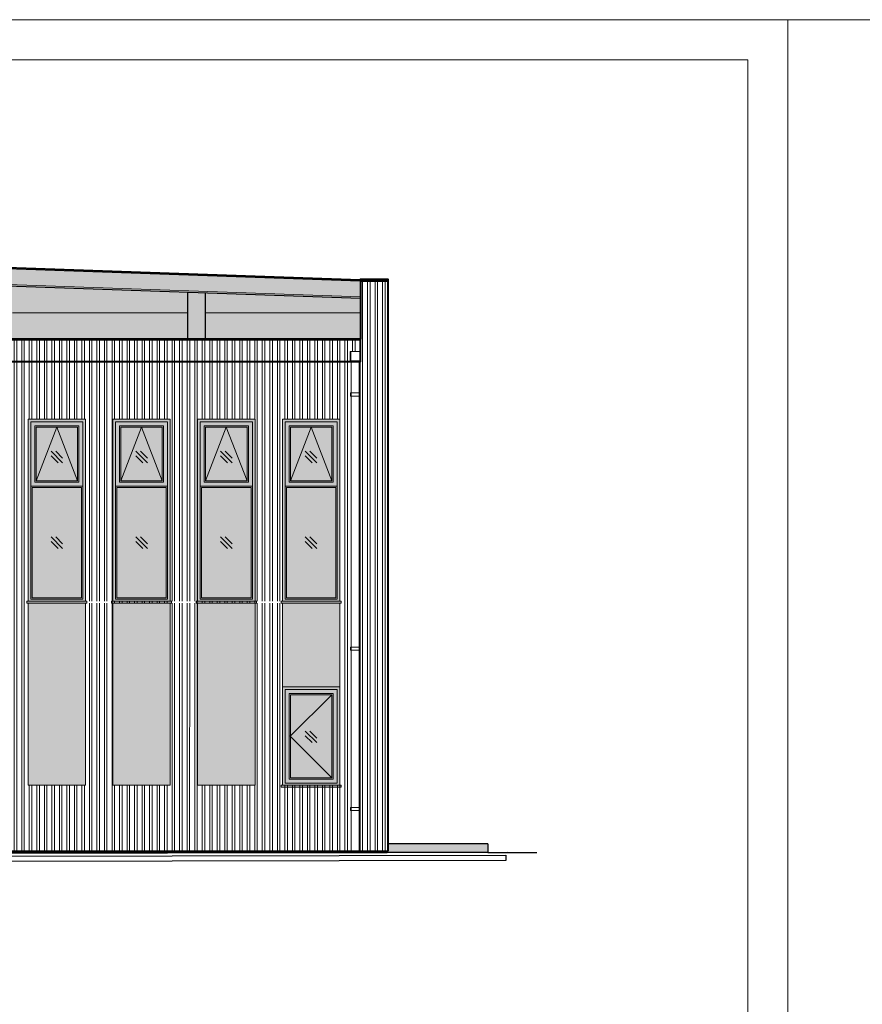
# Model space of a CAD drawing. Extents: x 4615668 to 9294084, y 5331114 to 10688993.
# Tile 8 of 181: x 4648862 to 4650123, y 5332588 to 5334062. Entities that reach past the tile are written whole.
import ezdxf
from ezdxf.lldxf.tags import DXFTag

# ---------------------------------------------------------------- set-up
doc = ezdxf.new("R2010")
doc.units = 0
doc.header["$MEASUREMENT"] = 0
for name, color, linetype, lineweight in [('balustrada', 252, 'Continuous', 5), ('hatch', 253, 'Continuous', 0), ('więźba_w', 33, 'Continuous', 5)]:
    doc.layers.add(name, color=color, linetype=linetype, lineweight=lineweight)
for name, color, linetype in [('kreskowanie', 253, 'Continuous'), ('sciany', 1, 'Continuous'), ('STOLARKA', 4, 'Continuous')]:
    doc.layers.add(name, color=color, linetype=linetype)
tags = doc.linetypes.add('DASH', pattern=[15, 10, -5]).pattern_tags.tags
tags[6:7] = [DXFTag(74, 4), DXFTag(75, 0), DXFTag(340, '0'), DXFTag(46, 0.0), DXFTag(50, 0.0), DXFTag(44, 0.0), DXFTag(45, 0.0)]
tags[4:5] = [DXFTag(74, 4), DXFTag(75, 0), DXFTag(340, '0'), DXFTag(46, 0.0), DXFTag(50, 0.0), DXFTag(44, 0.0), DXFTag(45, 0.0)]

msp = doc.modelspace()

# ---------------------------------------------------------------- hatches: boundary and pattern name
at = {"layer": 'hatch', "lineweight": 0, "ltscale": 40}
h = msp.add_hatch(color=252, dxfattribs=at)
h.dxf.hatch_style = 1
h.paths.add_polyline_path([(4649413.224, 5333671.291), (4649413.224, 5333673.291), (4649371.224, 5333673.291), (4649371.224, 5333671.291)])
h.paths.add_polyline_path([(4647704.22, 5333729.592), (4647704.22, 5333731.592), (4647662.22, 5333731.592), (4647662.22, 5333729.592)])
h = msp.add_hatch(color=252, dxfattribs=at)
h.dxf.hatch_style = 1
h.paths.add_polyline_path([(4647703.72, 5333729.592), (4647703.72, 5333703.575), (4647954.22, 5333694.815), (4647954.22, 5333584.601), (4647981.22, 5333584.601), (4647981.22, 5333693.87), (4648224.22, 5333685.372), (4648224.22, 5333584.601), (4648251.22, 5333584.601), (4648251.22, 5333684.428), (4648524.22, 5333674.88), (4648524.22, 5333584.601), (4648551.22, 5333584.601), (4648551.22, 5333673.935), (4648824.22, 5333664.388), (4648824.22, 5333584.601), (4648851.22, 5333584.601), (4648851.22, 5333663.443), (4649113.195, 5333654.281), (4649113.195, 5333584.598), (4649140.195, 5333584.598), (4649140.195, 5333653.337), (4649371.726, 5333645.24), (4649371.726, 5333671.291), (4649371.224, 5333671.291), (4647704.22, 5333729.592)])
h = msp.add_hatch(color=252, dxfattribs=at)
h.dxf.hatch_style = 1
h.paths.add_polyline_path([(4647704.22, 5333731.592), (4649371.224, 5333673.291), (4649371.224, 5333671.291), (4647704.22, 5333729.592)])
h = msp.add_hatch(color=251, dxfattribs=at)
h.dxf.hatch_style = 1
h.paths.add_polyline_path([(4647954.22, 5333694.815), (4647703.72, 5333703.575), (4647703.72, 5333623.337), (4647954.22, 5333623.337)])
h.paths.add_polyline_path([(4648224.22, 5333685.372), (4647981.22, 5333693.87), (4647981.22, 5333623.337), (4648224.22, 5333623.337)])
h.paths.add_polyline_path([(4648524.22, 5333674.88), (4648251.22, 5333684.428), (4648251.22, 5333623.337), (4648524.22, 5333623.337)])
h.paths.add_polyline_path([(4648824.22, 5333664.388), (4648551.22, 5333673.935), (4648551.22, 5333623.337), (4648824.22, 5333623.337)])
h.paths.add_polyline_path([(4649113.195, 5333654.281), (4648851.22, 5333663.443), (4648851.22, 5333623.337), (4649113.195, 5333623.337)])
h.paths.add_polyline_path([(4649371.726, 5333645.24), (4649140.195, 5333653.337), (4649140.195, 5333623.337), (4649371.724, 5333623.337)])
h = msp.add_hatch(color=251, dxfattribs=at)
h.dxf.hatch_style = 1
h.paths.add_polyline_path([(4647703.72, 5333623.337), (4647703.72, 5333583.915), (4649371.72, 5333583.915), (4649371.724, 5333623.337), (4649140.195, 5333623.337), (4649140.195, 5333584.598), (4649113.195, 5333584.598), (4649113.195, 5333623.337), (4648851.22, 5333623.337), (4648851.22, 5333584.601), (4648824.22, 5333584.601), (4648824.22, 5333623.337), (4648551.22, 5333623.337), (4648551.22, 5333584.601), (4648524.22, 5333584.601), (4648524.22, 5333623.337), (4648251.22, 5333623.337), (4648251.22, 5333584.601), (4648224.22, 5333584.601), (4648224.22, 5333623.337), (4647981.22, 5333623.337), (4647981.22, 5333584.601), (4647954.22, 5333584.601), (4647954.22, 5333623.337)])
at = {"layer": 'hatch', "lineweight": 0, "ltscale": 40, "transparency": 33554559}
h = msp.add_hatch(color=251, dxfattribs=at)
h.dxf.hatch_style = 1
h.paths.add_polyline_path([(4648960.47, 5333464.238), (4648960.47, 5333454.238), (4648884.464, 5333454.238), (4648884.464, 5332916.592), (4648874.465, 5332916.592), (4648874.47, 5333464.238)])
at = {"layer": 'hatch', "lineweight": 0, "ltscale": 40}
h = msp.add_hatch(color=8, dxfattribs=at)
h.dxf.hatch_style = 1
h.paths.add_polyline_path([(4648874.47, 5333192.094), (4648960.47, 5333192.094), (4648960.47, 5333464.238), (4648874.47, 5333464.238)])
h.paths.add_polyline_path([(4648880.47, 5333197.094), (4648954.47, 5333197.094), (4648954.47, 5333362.238), (4648880.47, 5333362.238)], flags=16)
h.paths.add_polyline_path([(4648886.47, 5333372.238), (4648948.47, 5333372.238), (4648948.47, 5333452.187), (4648886.47, 5333452.187)], flags=16)
at = {"layer": 'hatch', "lineweight": 0, "ltscale": 40, "transparency": 33554559}
h = msp.add_hatch(color=251, dxfattribs=at)
h.dxf.hatch_style = 1
h.paths.add_polyline_path([(4649087.303, 5333464.238), (4649087.303, 5333454.238), (4649011.298, 5333454.238), (4649011.298, 5332916.592), (4649001.298, 5332916.592), (4649001.303, 5333464.238)])
at = {"layer": 'hatch', "lineweight": 0, "ltscale": 40}
h = msp.add_hatch(color=8, dxfattribs=at)
h.dxf.hatch_style = 1
h.paths.add_polyline_path([(4649001.303, 5333192.094), (4649087.303, 5333192.094), (4649087.303, 5333464.238), (4649001.303, 5333464.238)])
h.paths.add_polyline_path([(4649007.303, 5333197.094), (4649081.303, 5333197.094), (4649081.303, 5333362.238), (4649007.303, 5333362.238)], flags=16)
h.paths.add_polyline_path([(4649013.303, 5333372.238), (4649075.303, 5333372.238), (4649075.303, 5333452.187), (4649013.303, 5333452.187)], flags=16)
at = {"layer": 'hatch', "lineweight": 0, "ltscale": 40, "transparency": 33554559}
h = msp.add_hatch(color=251, dxfattribs=at)
h.dxf.hatch_style = 1
h.paths.add_polyline_path([(4649214.136, 5333464.238), (4649214.136, 5333454.238), (4649138.131, 5333454.238), (4649138.131, 5332916.592), (4649128.131, 5332916.592), (4649128.136, 5333464.238)])
at = {"layer": 'hatch', "lineweight": 0, "ltscale": 40}
h = msp.add_hatch(color=8, dxfattribs=at)
h.dxf.hatch_style = 1
h.paths.add_polyline_path([(4649128.136, 5333192.094), (4649214.136, 5333192.094), (4649214.136, 5333464.238), (4649128.136, 5333464.238)])
h.paths.add_polyline_path([(4649134.136, 5333197.094), (4649208.136, 5333197.094), (4649208.136, 5333362.238), (4649134.136, 5333362.238)], flags=16)
h.paths.add_polyline_path([(4649140.136, 5333372.238), (4649202.136, 5333372.238), (4649202.136, 5333452.187), (4649140.136, 5333452.187)], flags=16)
at = {"layer": 'hatch', "lineweight": 0, "ltscale": 40, "transparency": 33554559}
h = msp.add_hatch(color=251, dxfattribs=at)
h.dxf.hatch_style = 1
h.paths.add_polyline_path([(4649340.97, 5333464.238), (4649340.97, 5333454.238), (4649264.964, 5333454.238), (4649264.964, 5332916.592), (4649254.965, 5332916.592), (4649254.97, 5333464.238)])
at = {"layer": 'hatch', "lineweight": 0, "ltscale": 40}
h = msp.add_hatch(color=8, dxfattribs=at)
h.dxf.hatch_style = 1
h.paths.add_polyline_path([(4649254.97, 5333192.094), (4649340.97, 5333192.094), (4649340.97, 5333464.238), (4649254.97, 5333464.238)])
h.paths.add_polyline_path([(4649260.97, 5333197.094), (4649334.97, 5333197.094), (4649334.97, 5333362.238), (4649260.97, 5333362.238)], flags=16)
h.paths.add_polyline_path([(4649266.97, 5333372.238), (4649328.97, 5333372.238), (4649328.97, 5333452.187), (4649266.97, 5333452.187)], flags=16)
h = msp.add_hatch(color=8, dxfattribs=at)
h.dxf.hatch_style = 1
h.paths.add_polyline_path([(4649252.97, 5332913.592), (4649342.97, 5332913.592), (4649342.97, 5332916.592), (4649252.97, 5332916.592)])
h.paths.add_polyline_path([(4648586.074, 5332913.592), (4648676.15, 5332913.592), (4648676.15, 5332916.592), (4648586.074, 5332916.592)])
h.paths.add_polyline_path([(4648712.97, 5332913.592), (4648802.97, 5332913.592), (4648802.97, 5332916.592), (4648712.97, 5332916.592)])
h.paths.add_polyline_path([(4649252.97, 5333189.094), (4649342.97, 5333189.094), (4649342.97, 5333192.094), (4649252.97, 5333192.094)])
h.paths.add_polyline_path([(4649126.136, 5333189.094), (4649216.136, 5333189.094), (4649216.136, 5333192.094), (4649126.136, 5333192.094)])
h.paths.add_polyline_path([(4648999.303, 5333189.094), (4649089.303, 5333189.094), (4649089.303, 5333192.094), (4648999.303, 5333192.094)])
h.paths.add_polyline_path([(4648872.47, 5333189.094), (4648962.47, 5333189.094), (4648962.47, 5333192.094), (4648872.47, 5333192.094)])
h.paths.add_polyline_path([(4648112.97, 5333189.094), (4648202.97, 5333189.094), (4648202.97, 5333192.094), (4648112.97, 5333192.094)])
h.paths.add_polyline_path([(4647986.136, 5333189.094), (4648076.136, 5333189.094), (4648076.136, 5333192.094), (4647986.136, 5333192.094)])
h.paths.add_polyline_path([(4647732.47, 5333189.094), (4647822.47, 5333189.094), (4647822.47, 5333192.094), (4647732.47, 5333192.094)])
h.paths.add_polyline_path([(4647859.303, 5333189.094), (4647949.303, 5333189.094), (4647949.303, 5333192.094), (4647859.303, 5333192.094)])
h.paths.add_polyline_path([(4647732.47, 5332913.592), (4647822.546, 5332913.592), (4647822.546, 5332916.592), (4647732.47, 5332916.592)])
h.paths.add_polyline_path([(4648112.97, 5332913.592), (4648202.97, 5332913.592), (4648202.97, 5332916.592), (4648112.97, 5332916.592)])
h.paths.add_polyline_path([(4647986.462, 5332913.592), (4648076.136, 5332913.592), (4648076.136, 5332916.592), (4647986.462, 5332916.592)])
h.paths.add_polyline_path([(4647859.303, 5332913.592), (4647949.379, 5332913.592), (4647949.379, 5332916.592), (4647859.303, 5332916.592)])
h = msp.add_hatch(color=8, dxfattribs=at)
h.dxf.hatch_style = 1
h.paths.add_polyline_path([(4649214.136, 5333189.094), (4649128.136, 5333189.094), (4649128.136, 5332916.592), (4649214.136, 5332916.592)])
h.paths.add_polyline_path([(4649001.303, 5332916.592), (4649087.303, 5332916.592), (4649087.303, 5333189.094), (4649001.303, 5333189.094)])
h.paths.add_polyline_path([(4648960.47, 5333189.094), (4648874.47, 5333189.094), (4648874.47, 5332916.592), (4648960.47, 5332916.592)])
h = msp.add_hatch(color=8, dxfattribs=at)
h.dxf.hatch_style = 1
h.paths.add_polyline_path([(4649254.97, 5333189.094), (4649340.97, 5333189.094), (4649340.97, 5332916.592), (4649254.97, 5332916.592)])
h.paths.add_polyline_path([(4649266.97, 5332927.592), (4649328.97, 5332927.592), (4649328.97, 5333051.542), (4649266.97, 5333051.542)], flags=16)
h = msp.add_hatch(color=252, dxfattribs=at)
h.dxf.hatch_style = 1
h.paths.add_polyline_path([(4649562.72, 5332828.592), (4649412.72, 5332828.592), (4649412.72, 5332817.589), (4649411.72, 5332817.589), (4649411.72, 5332815.582), (4649562.72, 5332815.508)])
h.paths.add_polyline_path([(4649411.72, 5332817.589), (4649370.22, 5332817.589), (4649370.22, 5332815.582), (4649411.72, 5332815.582)])
h.paths.add_polyline_path([(4647705.22, 5332817.589), (4647663.72, 5332817.589), (4647663.72, 5332815.582), (4647705.22, 5332815.582)])
h = msp.add_hatch(color=252, dxfattribs=at)
h.dxf.hatch_style = 1
h.paths.add_polyline_path([(4647717.22, 5332817.589), (4649358.22, 5332817.589), (4649358.22, 5332815.582), (4647717.22, 5332815.582)])
at = {"layer": 'STOLARKA', "lineweight": 0, "ltscale": 40, "true_color": 0xbdffff, "transparency": 33554534}
h = msp.add_hatch(color=131, dxfattribs=at)
h.dxf.hatch_style = 1
h.set_gradient(color1=(132, 132, 132), name='CURVED')
h.paths.add_polyline_path([(4648886.47, 5333372.238), (4648948.47, 5333372.238), (4648948.47, 5333452.187), (4648886.47, 5333452.187)])
h.paths.add_polyline_path([(4649013.303, 5333372.238), (4649075.303, 5333372.238), (4649075.303, 5333452.187), (4649013.303, 5333452.187)])
h.paths.add_polyline_path([(4649140.136, 5333372.238), (4649202.136, 5333372.238), (4649202.136, 5333452.187), (4649140.136, 5333452.187)])
h.paths.add_polyline_path([(4649266.97, 5333372.238), (4649328.97, 5333372.238), (4649328.97, 5333452.187), (4649266.97, 5333452.187)])
h.paths.add_polyline_path([(4648126.97, 5333372.238), (4648188.97, 5333372.238), (4648188.97, 5333452.187), (4648126.97, 5333452.187)])
h.paths.add_polyline_path([(4648000.136, 5333372.238), (4648062.136, 5333372.238), (4648062.136, 5333452.187), (4648000.136, 5333452.187)])
h.paths.add_polyline_path([(4647873.303, 5333372.238), (4647935.303, 5333372.238), (4647935.303, 5333452.187), (4647873.303, 5333452.187)])
h.paths.add_polyline_path([(4647746.47, 5333372.238), (4647808.47, 5333372.238), (4647808.47, 5333452.187), (4647746.47, 5333452.187)])
h.paths.add_polyline_path([(4647746.47, 5332927.592), (4647808.546, 5332927.592), (4647808.546, 5333051.542), (4647746.47, 5333051.542)])
h.paths.add_polyline_path([(4647873.303, 5332927.592), (4647935.379, 5332927.592), (4647935.379, 5333051.542), (4647873.303, 5333051.542)])
h.paths.add_polyline_path([(4648000.462, 5332927.592), (4648062.136, 5332927.592), (4648062.136, 5333051.542), (4648000.462, 5333051.542)])
h.paths.add_polyline_path([(4648126.97, 5332927.592), (4648188.97, 5332927.592), (4648188.97, 5333051.542), (4648126.97, 5333051.542)])
h.paths.add_polyline_path([(4648120.97, 5333197.094), (4648194.97, 5333197.094), (4648194.97, 5333362.238), (4648120.97, 5333362.238)])
h.paths.add_polyline_path([(4647994.136, 5333197.094), (4648068.136, 5333197.094), (4648068.136, 5333362.238), (4647994.136, 5333362.238)])
h.paths.add_polyline_path([(4647867.303, 5333197.094), (4647941.303, 5333197.094), (4647941.303, 5333362.238), (4647867.303, 5333362.238)])
h.paths.add_polyline_path([(4647740.47, 5333197.094), (4647814.47, 5333197.094), (4647814.47, 5333362.238), (4647740.47, 5333362.238)])
h.paths.add_polyline_path([(4648726.97, 5332927.592), (4648788.97, 5332927.592), (4648788.97, 5333051.542), (4648726.97, 5333051.542)])
h.paths.add_polyline_path([(4648600.074, 5332927.592), (4648662.15, 5332927.592), (4648662.15, 5333051.542), (4648600.074, 5333051.542)])
h.paths.add_polyline_path([(4648880.47, 5333197.094), (4648954.47, 5333197.094), (4648954.47, 5333362.238), (4648880.47, 5333362.238)])
h.paths.add_polyline_path([(4649007.303, 5333197.094), (4649081.303, 5333197.094), (4649081.303, 5333362.238), (4649007.303, 5333362.238)])
h.paths.add_polyline_path([(4649134.136, 5333197.094), (4649208.136, 5333197.094), (4649208.136, 5333362.238), (4649134.136, 5333362.238)])
h.paths.add_polyline_path([(4649260.97, 5333197.094), (4649334.97, 5333197.094), (4649334.97, 5333362.238), (4649260.97, 5333362.238)])
h.paths.add_polyline_path([(4649266.97, 5332927.592), (4649328.97, 5332927.592), (4649328.97, 5333051.542), (4649266.97, 5333051.542)])
at = {"layer": 'więźba_w', "lineweight": 0, "ltscale": 40}
h = msp.add_hatch(dxfattribs=at)
h.set_pattern_fill('ANSI32', color=256, scale=30, angle=45)
h.set_pattern_definition([(90, (8420.004, 178.085), (-11.25, 3e-15), []), (90, (8423.754, 181.835), (-11.25, 3e-15), [])])
h.paths.add_polyline_path([(4647734.47, 5332916.592), (4647820.47, 5332916.592), (4647820.47, 5333464.238), (4647734.47, 5333464.238)], flags=16)
h.paths.add_polyline_path([(4647861.303, 5332916.592), (4647947.303, 5332916.592), (4647947.303, 5333464.238), (4647861.303, 5333464.238)], flags=16)
h.paths.add_polyline_path([(4647988.136, 5332916.592), (4648074.136, 5332916.592), (4648074.136, 5333464.238), (4647988.136, 5333464.238)], flags=16)
h.paths.add_polyline_path([(4648114.97, 5332916.592), (4648200.97, 5332916.592), (4648200.97, 5333464.238), (4648114.97, 5333464.238)], flags=16)
h.paths.add_polyline_path([(4648714.97, 5332916.592), (4648800.97, 5332916.592), (4648800.97, 5333464.238), (4648714.97, 5333464.238)], flags=16)
h.paths.add_polyline_path([(4648588.15, 5332916.592), (4648674.15, 5332916.592), (4648674.15, 5333464.238), (4648588.15, 5333464.238)], flags=16)
h.paths.add_polyline_path([(4648586.074, 5332913.592), (4648676.15, 5332913.592), (4648676.15, 5332916.592), (4648586.074, 5332916.592)], flags=16)
h.paths.add_polyline_path([(4648712.97, 5332913.592), (4648802.97, 5332913.592), (4648802.97, 5332916.592), (4648712.97, 5332916.592)], flags=16)
h.paths.add_polyline_path([(4648112.97, 5332913.592), (4648202.97, 5332913.592), (4648202.97, 5332916.592), (4648112.97, 5332916.592)], flags=16)
h.paths.add_polyline_path([(4647859.303, 5332913.592), (4647949.379, 5332913.592), (4647949.379, 5332916.592), (4647859.303, 5332916.592)], flags=16)
h.paths.add_polyline_path([(4647732.47, 5332913.592), (4647822.546, 5332913.592), (4647822.546, 5332916.592), (4647732.47, 5332916.592)], flags=16)
h.paths.add_polyline_path([(4648872.47, 5333189.094), (4648962.47, 5333189.094), (4648962.47, 5333192.094), (4648872.47, 5333192.094)], flags=16)
h.paths.add_polyline_path([(4648999.303, 5333189.094), (4649089.303, 5333189.094), (4649089.303, 5333192.094), (4648999.303, 5333192.094)], flags=16)
h.paths.add_polyline_path([(4649126.136, 5333189.094), (4649216.136, 5333189.094), (4649216.136, 5333192.094), (4649126.136, 5333192.094)], flags=16)
h.paths.add_polyline_path([(4649252.97, 5333189.094), (4649342.97, 5333189.094), (4649342.97, 5333192.094), (4649252.97, 5333192.094)], flags=16)
edge = h.paths.add_edge_path()
edge.add_line((4647662.72, 5333729.592), (4647703.72, 5333729.592))
edge.add_line((4647703.72, 5333729.592), (4647703.72, 5333583.915))
edge.add_line((4647703.72, 5333583.915), (4649371.72, 5333583.915))
edge.add_line((4649371.72, 5333583.915), (4649371.728, 5333671.291))
edge.add_line((4649371.728, 5333671.291), (4649412.72, 5333671.291))
edge.add_line((4649412.72, 5333671.291), (4649412.72, 5332817.589))
edge.add_line((4649412.72, 5332817.589), (4647662.72, 5332817.589))
edge.add_line((4647662.72, 5332817.589), (4647662.72, 5333729.592))
edge.add_line((4649128.136, 5333189.094), (4649128.136, 5332916.592))
edge.add_line((4649128.136, 5332916.592), (4649214.136, 5332916.592))
edge.add_line((4649214.136, 5332916.592), (4649214.136, 5333189.094))
edge.add_line((4649001.303, 5333189.094), (4649001.303, 5332916.592))
edge.add_line((4649001.303, 5332916.592), (4649087.303, 5332916.592))
edge.add_line((4649087.303, 5332916.592), (4649087.303, 5333189.094))
edge.add_line((4648874.47, 5333189.094), (4648874.47, 5332916.592))
edge.add_line((4648874.47, 5332916.592), (4648960.47, 5332916.592))
edge.add_line((4648960.47, 5332916.592), (4648960.47, 5333189.094))
edge.add_line((4648960.47, 5333192.094), (4648960.47, 5333464.238))
edge.add_line((4648960.47, 5333464.238), (4648874.47, 5333464.238))
edge.add_line((4648874.47, 5333464.238), (4648874.47, 5333192.094))
edge.add_line((4649087.303, 5333192.094), (4649087.303, 5333464.238))
edge.add_line((4649087.303, 5333464.238), (4649001.303, 5333464.238))
edge.add_line((4649001.303, 5333464.238), (4649001.303, 5333192.094))
edge.add_line((4649214.136, 5333192.094), (4649214.136, 5333464.238))
edge.add_line((4649214.136, 5333464.238), (4649128.136, 5333464.238))
edge.add_line((4649128.136, 5333464.238), (4649128.136, 5333192.094))
edge.add_line((4649340.97, 5333192.094), (4649340.97, 5333464.238))
edge.add_line((4649340.97, 5333464.238), (4649254.97, 5333464.238))
edge.add_line((4649254.97, 5333464.238), (4649254.97, 5333192.094))
edge.add_line((4649254.97, 5333189.094), (4649254.97, 5332916.592))
edge.add_line((4649254.97, 5332916.592), (4649340.97, 5332916.592))
edge.add_line((4649340.97, 5332916.592), (4649340.97, 5333189.094))

# ---------------------------------------------------------------- linework, layer by layer
at = {"lineweight": 30, "ltscale": 40}
for p, q in [((4647704.22, 5333731.592), (4649371.224, 5333673.291)), ((4647704.22, 5333729.592), (4649371.224, 5333671.291)), ((4647703.72, 5333703.575), (4649371.726, 5333645.24)), ((4649562.72, 5332815.508), (4649411.72, 5332815.582)), ((4649562.72, 5332828.592), (4649412.72, 5332828.592)), ((4649562.72, 5332828.592), (4649562.72, 5332815.508)), ((4649562.72, 5332815.508), (4649635.919, 5332815.508))]:
    msp.add_line(p, q, dxfattribs=at)
at = {"lineweight": 0, "ltscale": 40}
for p, q in [((4649413.224, 5333671.291), (4649371.224, 5333671.291)), ((4649373.72, 5333671.363), (4649373.728, 5333671.363)), ((4648851.22, 5333623.337), (4649113.195, 5333623.337)), ((4649140.195, 5333623.337), (4649371.724, 5333623.337)), ((4648908.829, 5333416.413), (4648926.153, 5333399.089)), ((4648908.829, 5333409.483), (4648919.224, 5333399.089)), ((4648915.759, 5333416.413), (4648926.153, 5333406.018)), ((4649035.662, 5333416.413), (4649052.987, 5333399.089)), ((4649035.662, 5333409.483), (4649046.057, 5333399.089)), ((4649042.592, 5333416.413), (4649052.987, 5333406.018)), ((4649162.496, 5333416.413), (4649179.82, 5333399.089)), ((4649162.496, 5333409.483), (4649172.89, 5333399.089)), ((4649169.425, 5333416.413), (4649179.82, 5333406.018)), ((4649289.329, 5333416.413), (4649306.653, 5333399.089)), ((4649289.329, 5333409.483), (4649299.724, 5333399.089)), ((4649296.259, 5333416.413), (4649306.653, 5333406.018)), ((4648908.829, 5333288.152), (4648926.153, 5333270.828)), ((4648915.759, 5333288.152), (4648926.153, 5333277.758)), ((4649035.662, 5333288.152), (4649052.987, 5333270.828)), ((4649042.592, 5333288.152), (4649052.987, 5333277.758)), ((4649162.496, 5333288.152), (4649179.82, 5333270.828)), ((4649169.425, 5333288.152), (4649179.82, 5333277.758)), ((4649289.329, 5333288.152), (4649306.653, 5333270.828)), ((4649296.259, 5333288.152), (4649306.653, 5333277.758)), ((4648908.829, 5333281.223), (4648919.224, 5333270.828)), ((4649035.662, 5333281.223), (4649046.057, 5333270.828)), ((4649162.496, 5333281.223), (4649172.89, 5333270.828)), ((4649289.329, 5333281.223), (4649299.724, 5333270.828)), ((4649289.329, 5332997.404), (4649306.653, 5332980.08)), ((4649296.259, 5332997.404), (4649306.653, 5332987.01)), ((4649289.329, 5332990.475), (4649299.724, 5332980.08))]:
    msp.add_line(p, q, dxfattribs=at)
at = {"lineweight": 40, "ltscale": 40}
for p, q in [((4649371.728, 5333671.291), (4649371.72, 5333583.915)), ((4649412.72, 5333671.291), (4649412.72, 5332817.589)), ((4649371.72, 5333583.915), (4647703.72, 5333583.915))]:
    msp.add_line(p, q, dxfattribs=at)
msp.add_lwpolyline([(4649413.224, 5333671.291), (4649413.224, 5333673.291), (4649371.224, 5333673.291), (4649371.224, 5333671.291), (4649413.224, 5333671.291), (4649413.224, 5333673.291), (4649371.224, 5333673.291), (4649371.224, 5333671.291)], dxfattribs=at)
at = {"lineweight": 30, "ltscale": 40}
for points in [[(4649113.195, 5333654.281), (4649113.195, 5333584.598), (4649140.195, 5333584.598), (4649140.195, 5333653.337)], [(4649411.72, 5332817.589), (4649411.72, 5332815.514)]]:
    msp.add_lwpolyline(points, dxfattribs=at)
at = {"lineweight": 0, "ltscale": 40}
for points in [[(4648874.47, 5333192.094), (4648960.47, 5333192.094), (4648960.47, 5333464.238), (4648874.47, 5333464.238)], [(4649001.303, 5333192.094), (4649087.303, 5333192.094), (4649087.303, 5333464.238), (4649001.303, 5333464.238)], [(4649128.136, 5333192.094), (4649214.136, 5333192.094), (4649214.136, 5333464.238), (4649128.136, 5333464.238)], [(4649254.97, 5333192.094), (4649340.97, 5333192.094), (4649340.97, 5333464.238), (4649254.97, 5333464.238)], [(4648956.47, 5333195.094), (4648878.47, 5333195.094), (4648878.47, 5333460.187), (4648956.47, 5333460.187)], [(4648878.47, 5333364.238), (4648956.47, 5333364.238), (4648956.47, 5333460.187), (4648878.47, 5333460.187)], [(4648884.47, 5333370.238), (4648950.47, 5333370.238), (4648950.47, 5333454.187), (4648884.47, 5333454.187)], [(4649083.303, 5333195.094), (4649005.303, 5333195.094), (4649005.303, 5333460.187), (4649083.303, 5333460.187)], [(4649005.303, 5333364.238), (4649083.303, 5333364.238), (4649083.303, 5333460.187), (4649005.303, 5333460.187)], [(4649011.303, 5333370.238), (4649077.303, 5333370.238), (4649077.303, 5333454.187), (4649011.303, 5333454.187)], [(4649210.136, 5333195.094), (4649132.136, 5333195.094), (4649132.136, 5333460.187), (4649210.136, 5333460.187)], [(4649132.136, 5333364.238), (4649210.136, 5333364.238), (4649210.136, 5333460.187), (4649132.136, 5333460.187)], [(4649138.136, 5333370.238), (4649204.136, 5333370.238), (4649204.136, 5333454.187), (4649138.136, 5333454.187)], [(4649336.97, 5333195.094), (4649258.97, 5333195.094), (4649258.97, 5333460.187), (4649336.97, 5333460.187)], [(4649258.97, 5333364.238), (4649336.97, 5333364.238), (4649336.97, 5333460.187), (4649258.97, 5333460.187)], [(4649264.97, 5333370.238), (4649330.97, 5333370.238), (4649330.97, 5333454.187), (4649264.97, 5333454.187)], [(4648878.47, 5333195.094), (4648956.47, 5333195.094), (4648956.47, 5333364.238), (4648878.47, 5333364.238)], [(4649005.303, 5333195.094), (4649083.303, 5333195.094), (4649083.303, 5333364.238), (4649005.303, 5333364.238)], [(4649132.136, 5333195.094), (4649210.136, 5333195.094), (4649210.136, 5333364.238), (4649132.136, 5333364.238)], [(4649258.97, 5333195.094), (4649336.97, 5333195.094), (4649336.97, 5333364.238), (4649258.97, 5333364.238)], [(4648872.47, 5333189.094), (4648962.47, 5333189.094), (4648962.47, 5333192.094), (4648872.47, 5333192.094)], [(4648999.303, 5333189.094), (4649089.303, 5333189.094), (4649089.303, 5333192.094), (4648999.303, 5333192.094)], [(4649126.136, 5333189.094), (4649216.136, 5333189.094), (4649216.136, 5333192.094), (4649126.136, 5333192.094)], [(4649252.97, 5333189.094), (4649342.97, 5333189.094), (4649342.97, 5333192.094), (4649252.97, 5333192.094)], [(4649254.97, 5332916.592), (4649340.97, 5332916.592), (4649340.97, 5333063.592), (4649254.97, 5333063.592)], [(4649336.97, 5332919.592), (4649258.97, 5332919.592), (4649258.97, 5333059.542), (4649336.97, 5333059.542)], [(4649258.97, 5332919.592), (4649336.97, 5332919.592), (4649336.97, 5333059.542), (4649258.97, 5333059.542)], [(4649264.97, 5332925.592), (4649330.97, 5332925.592), (4649330.97, 5333053.542), (4649264.97, 5333053.542)], [(4649258.97, 5332919.592), (4649336.97, 5332919.592), (4649336.97, 5332919.592), (4649258.97, 5332919.592)], [(4649252.97, 5332913.592), (4649342.97, 5332913.592), (4649342.97, 5332916.592), (4649252.97, 5332916.592)]]:
    msp.add_lwpolyline(points, close=True, dxfattribs=at)
for points in [[(4648960.47, 5333192.094), (4648960.47, 5333464.238), (4648874.47, 5333464.238), (4648874.47, 5333192.094)], [(4649087.303, 5333192.094), (4649087.303, 5333464.238), (4649001.303, 5333464.238), (4649001.303, 5333192.094)], [(4649214.136, 5333192.094), (4649214.136, 5333464.238), (4649128.136, 5333464.238), (4649128.136, 5333192.094)], [(4649340.97, 5333192.094), (4649340.97, 5333464.238), (4649254.97, 5333464.238), (4649254.97, 5333192.094)], [(4648874.47, 5333189.094), (4648874.47, 5332916.592), (4648960.47, 5332916.592), (4648960.47, 5333189.094)], [(4649001.303, 5333189.094), (4649001.303, 5332916.592), (4649087.303, 5332916.592), (4649087.303, 5333189.094)], [(4649128.136, 5333189.094), (4649128.136, 5332916.592), (4649214.136, 5332916.592), (4649214.136, 5333189.094)], [(4649254.97, 5333189.094), (4649254.97, 5332916.592), (4649340.97, 5332916.592), (4649340.97, 5333189.094)]]:
    msp.add_lwpolyline(points, dxfattribs=at)
at = {"color": 253, "lineweight": 0, "ltscale": 40}
for points in [[(4648886.47, 5333372.238), (4648948.47, 5333372.238), (4648948.47, 5333452.187), (4648886.47, 5333452.187)], [(4649013.303, 5333372.238), (4649075.303, 5333372.238), (4649075.303, 5333452.187), (4649013.303, 5333452.187)], [(4649140.136, 5333372.238), (4649202.136, 5333372.238), (4649202.136, 5333452.187), (4649140.136, 5333452.187)], [(4649266.97, 5333372.238), (4649328.97, 5333372.238), (4649328.97, 5333452.187), (4649266.97, 5333452.187)], [(4648880.47, 5333197.094), (4648954.47, 5333197.094), (4648954.47, 5333362.238), (4648880.47, 5333362.238)], [(4649007.303, 5333197.094), (4649081.303, 5333197.094), (4649081.303, 5333362.238), (4649007.303, 5333362.238)], [(4649134.136, 5333197.094), (4649208.136, 5333197.094), (4649208.136, 5333362.238), (4649134.136, 5333362.238)], [(4649260.97, 5333197.094), (4649334.97, 5333197.094), (4649334.97, 5333362.238), (4649260.97, 5333362.238)], [(4649266.97, 5332927.592), (4649328.97, 5332927.592), (4649328.97, 5333051.542), (4649266.97, 5333051.542)]]:
    msp.add_lwpolyline(points, close=True, dxfattribs=at)
for points in [[(4648886.47, 5333372.238), (4648917.47, 5333452.187), (4648948.47, 5333372.238)], [(4649013.303, 5333372.238), (4649044.303, 5333452.187), (4649075.303, 5333372.238)], [(4649140.136, 5333372.238), (4649171.136, 5333452.187), (4649202.136, 5333372.238)], [(4649266.97, 5333372.238), (4649297.97, 5333452.187), (4649328.97, 5333372.238)], [(4649329.008, 5333051.579), (4649266.932, 5332989.605), (4649329.008, 5332927.63)]]:
    msp.add_lwpolyline(points, dxfattribs=at)
at = {"layer": 'hatch', "color": 252}
msp.add_lwpolyline([(4650011.719, 5331114.353), (4654211.719, 5331114.353), (4654211.719, 5334062.353), (4650011.719, 5334062.353)], close=True, dxfattribs=at)
msp.add_lwpolyline([(4650011.719, 5331114.353), (4654211.719, 5331114.353), (4654211.719, 5334062.353), (4650011.719, 5334062.353)], close=True, dxfattribs=at)
at = {"layer": 'sciany', "linetype": 'DASH', "lineweight": 0, "ltscale": 0.5}
for p, q in [((4647704.22, 5333730.575), (4649370.724, 5333672.291)), ((4647703.72, 5333705.577), (4649371.726, 5333647.241))]:
    msp.add_line(p, q, dxfattribs=at)

# ---------------------------------------------------------------- next in the draw order: wipeouts: each hides what was drawn before it
at = {"lineweight": 0}
msp.add_wipeout([(4649356.72, 5333565.592), (4649371.72, 5333565.592), (4649371.72, 5333550.592), (4649370.22, 5333550.592), (4649370.22, 5333503.603), (4649371.22, 5333503.603), (4649371.22, 5333499.007), (4649370.22, 5333499.007), (4649370.22, 5333123.225), (4649371.22, 5333123.225), (4649371.22, 5333118.63), (4649370.22, 5333118.63), (4649370.22, 5332882.946), (4649371.22, 5332882.946), (4649371.22, 5332878.35), (4649370.22, 5332878.35), (4649370.22, 5332815.582), (4649358.22, 5332815.582), (4649358.22, 5333118.63), (4649357.22, 5333118.63), (4649357.22, 5333123.225), (4649358.22, 5333123.225), (4649358.22, 5333499.007), (4649357.22, 5333499.007), (4649357.22, 5333503.603), (4649358.22, 5333503.603), (4649358.22, 5333550.592), (4649356.72, 5333550.592)], dxfattribs=at).dxf.layer = 'kreskowanie'

# ---------------------------------------------------------------- next in the draw order: linework, layer by layer
at = {"lineweight": 30, "ltscale": 40}
for p, q in [((4649592.63, 5332815.508), (4647087.075, 5332810.357)), ((4647663.72, 5332815.582), (4649411.72, 5332815.582))]:
    msp.add_line(p, q, dxfattribs=at)
at = {"lineweight": 40, "ltscale": 40}
msp.add_line((4647662.72, 5332817.589), (4649412.72, 5332817.589), dxfattribs=at)
msp.add_lwpolyline([(4647703.72, 5333550.592), (4649371.72, 5333550.592), (4649371.72, 5333582.914), (4647703.72, 5333582.914)], close=True, dxfattribs=at)
at = {"lineweight": 30, "ltscale": 40}
msp.add_lwpolyline([(4649589.628, 5332803.739), (4647092.349, 5332798.588), (4647092.349, 5332806.588), (4649589.628, 5332811.739)], close=True, dxfattribs=at)
at = {"layer": 'balustrada', "lineweight": 0, "ltscale": 40}
for points in [[(4649371.72, 5333550.592), (4649356.72, 5333550.592), (4649356.72, 5333565.592), (4649371.72, 5333565.592)], [(4649370.72, 5333551.592), (4649357.72, 5333551.592), (4649357.72, 5333565.592), (4649370.72, 5333565.592)], [(4649357.22, 5333499.007), (4649371.22, 5333499.007), (4649371.22, 5333503.603), (4649357.22, 5333503.603)], [(4649357.22, 5333118.63), (4649371.22, 5333118.63), (4649371.22, 5333123.226), (4649357.22, 5333123.226)], [(4649357.22, 5332878.351), (4649371.22, 5332878.351), (4649371.22, 5332882.946), (4649357.22, 5332882.946)]]:
    msp.add_lwpolyline(points, close=True, dxfattribs=at)
for points in [[(4649358.22, 5332815.03), (4649358.22, 5333550.592)], [(4649370.22, 5332815.054), (4649370.22, 5333550.592)]]:
    msp.add_lwpolyline(points, dxfattribs=at)
at = {"layer": 'hatch', "color": 252}
for points in [[(4645811.719, 5331114.353), (4650011.719, 5331114.353), (4650011.719, 5334062.353), (4645811.719, 5334062.353)], [(4645811.719, 5331114.353), (4650011.719, 5331114.353), (4650011.719, 5334062.353), (4645811.719, 5334062.353)], [(4646131.719, 5334002.353), (4649951.719, 5334002.353), (4649951.719, 5331174.353), (4646131.719, 5331174.353)]]:
    msp.add_lwpolyline(points, close=True, dxfattribs=at)

doc.saveas('drawing.dxf')
